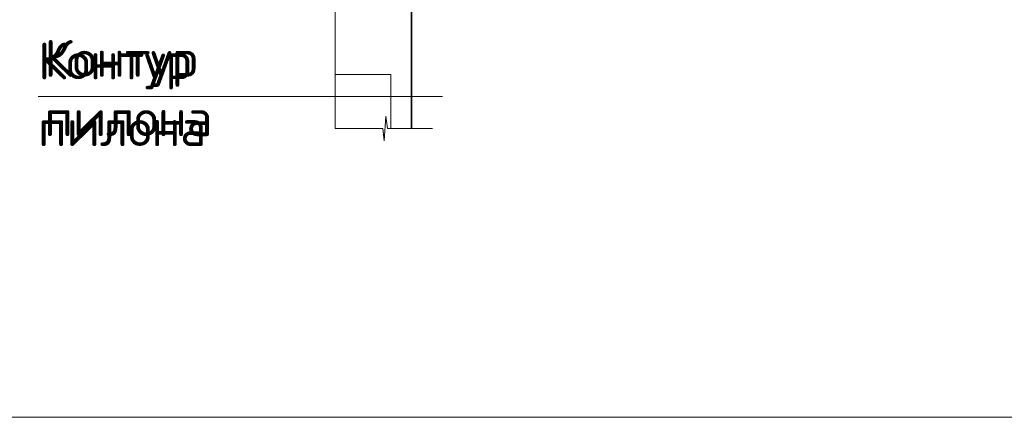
# Model space of a CAD drawing. Header units: metres. Extents: x -38 to 107, y -15 to 21.
# Tile 75 of 254: x 76.574 to 77.373, y 2.872 to 3.194. Entities that reach past the tile are written whole.
import ezdxf

# ---------------------------------------------------------------- set-up
doc = ezdxf.new("R2010")
doc.units = ezdxf.units.M
doc.layers.add('XR$5$Текст_ примечание', color=7, linetype='Continuous', lineweight=13)
pattern_1 = [(0, (0.15, 0.15), (0.075, 0.075), [0.075, -0.075]), (90, (0.15, 0.15), (-0.075, 0.075), [0.075, -0.075])]

# ---------------------------------------------------------------- blocks, each defined once
blk = doc.blocks.new('ЭЛЕМЕНТ_УЗОРА_9')
at = {"color": 7, "linetype": 'Continuous', "lineweight": 13, "transparency": 33554687}
blk.add_line((76.82986, 3.54913), (76.82986, 3.54913), dxfattribs=at)
for points in [[(76.82986, 3.32759), (76.82986, 3.43592), (76.83986, 3.43902), (76.81986, 3.44323), (76.82986, 3.44678), (76.82986, 3.54913)], [(76.82986, 3.10605), (76.82986, 3.21438), (76.83986, 3.21748), (76.81986, 3.22169), (76.82986, 3.22524), (76.82986, 3.32759)]]:
    blk.add_lwpolyline(points, dxfattribs=at)
blk = doc.blocks.new('ЭЛЕМЕНТ_УЗОРА_12')
at = {"color": 7, "linetype": 'Continuous', "lineweight": 13, "transparency": 33554687}
blk.add_line((76.90886, 3.10605), (76.90886, 3.10605), dxfattribs=at)
blk.add_lwpolyline([(76.82986, 3.10605), (76.86849, 3.10605), (76.8696, 3.09605), (76.8711, 3.11605), (76.87236, 3.10605), (76.90886, 3.10605)], dxfattribs=at)
blk = doc.blocks.new('ЭЛЕМЕНТ_УЗОРА_28')
at = {"color": 7, "linetype": 'Continuous', "lineweight": 13, "transparency": 33554687}
blk.add_line((76.82986, 3.54913), (76.82986, 3.54913), dxfattribs=at)
for points in [[(76.82986, 3.32759), (76.82986, 3.43592), (76.83986, 3.43902), (76.81986, 3.44323), (76.82986, 3.44678), (76.82986, 3.54913)], [(76.82986, 3.10605), (76.82986, 3.21438), (76.83986, 3.21748), (76.81986, 3.22169), (76.82986, 3.22524), (76.82986, 3.32759)]]:
    blk.add_lwpolyline(points, dxfattribs=at)
blk = doc.blocks.new('ЭЛЕМЕНТ_УЗОРА_31')
at = {"color": 7, "linetype": 'Continuous', "lineweight": 13, "transparency": 33554687}
blk.add_line((76.90886, 3.10605), (76.90886, 3.10605), dxfattribs=at)
blk.add_lwpolyline([(76.82986, 3.10605), (76.86849, 3.10605), (76.8696, 3.09605), (76.8711, 3.11605), (76.87236, 3.10605), (76.90886, 3.10605)], dxfattribs=at)
blk = doc.blocks.new('ЭЛЕМЕНТ_УЗОРА_49')
at = {"color": 7, "linetype": 'Continuous', "lineweight": 13, "transparency": 33554687}
blk.add_line((76.82986, 3.54913), (76.82986, 3.54913), dxfattribs=at)
for points in [[(76.82986, 3.32759), (76.82986, 3.43592), (76.83986, 3.43902), (76.81986, 3.44323), (76.82986, 3.44678), (76.82986, 3.54913)], [(76.82986, 3.10605), (76.82986, 3.21438), (76.83986, 3.21748), (76.81986, 3.22169), (76.82986, 3.22524), (76.82986, 3.32759)]]:
    blk.add_lwpolyline(points, dxfattribs=at)
blk = doc.blocks.new('ЭЛЕМЕНТ_УЗОРА_52')
at = {"color": 7, "linetype": 'Continuous', "lineweight": 13, "transparency": 33554687}
blk.add_line((76.90886, 3.10605), (76.90886, 3.10605), dxfattribs=at)
blk.add_lwpolyline([(76.82986, 3.10605), (76.86849, 3.10605), (76.8696, 3.09605), (76.8711, 3.11605), (76.87236, 3.10605), (76.90886, 3.10605)], dxfattribs=at)

msp = doc.modelspace()

# ---------------------------------------------------------------- hatches: boundary and pattern name
at = {"linetype": 'Continuous', "lineweight": 13, "transparency": 33554687}
h = msp.add_hatch(dxfattribs=at)
h.set_pattern_fill('____', scale=0.075, style=0, pattern_type=2)
h.set_pattern_definition(pattern_1)
h.paths.add_polyline_path([(76.89186, 3.22759), (76.82986, 3.22759), (76.82986, 3.10605), (76.89186, 3.10605)], flags=0)
h = msp.add_hatch(dxfattribs=at)
h.set_pattern_fill('____', scale=0.075, style=0, pattern_type=2)
h.set_pattern_definition(pattern_1)
h.paths.add_polyline_path([(76.89186, 3.22759), (76.82986, 3.22759), (76.82986, 3.10605), (76.89186, 3.10605)], flags=0)
h = msp.add_hatch(dxfattribs=at)
h.set_pattern_fill('____', scale=0.075, style=0, pattern_type=2)
h.set_pattern_definition(pattern_1)
h.paths.add_polyline_path([(76.89186, 3.22759), (76.82986, 3.22759), (76.82986, 3.10605), (76.89186, 3.10605)], flags=0)

# ---------------------------------------------------------------- linework, layer by layer
at = {"color": 7, "linetype": 'Continuous', "lineweight": 35, "transparency": 33554687}
msp.add_line((76.89186, 3.22759), (76.89186, 3.10605), dxfattribs=at)
msp.add_line((76.89186, 3.22759), (76.89186, 3.10605), dxfattribs=at)
msp.add_line((76.89186, 3.22759), (76.89186, 3.10605), dxfattribs=at)
at = {"color": 7, "linetype": 'Continuous', "lineweight": 13, "transparency": 33554687}
for q in [(76.91686, 3.13202), (76.91686, 3.13202), (76.89186, 3.13202)]:
    msp.add_line((76.58862, 3.13202), q, dxfattribs=at)
at = {"layer": 'XR$5$Текст_ примечание', "color": 7, "linetype": 'Continuous', "lineweight": 13, "transparency": 33554687}
msp.add_line((86.41979, 2.87171), (67.91979, 2.87171), dxfattribs=at)

# ---------------------------------------------------------------- block references
at = {"color": 7, "linetype": 'Continuous', "lineweight": 13, "transparency": 33554687}
for name in ['ЭЛЕМЕНТ_УЗОРА_9', 'ЭЛЕМЕНТ_УЗОРА_28', 'ЭЛЕМЕНТ_УЗОРА_49', 'ЭЛЕМЕНТ_УЗОРА_12', 'ЭЛЕМЕНТ_УЗОРА_31', 'ЭЛЕМЕНТ_УЗОРА_52']:
    msp.add_blockref(name, (0, 0), dxfattribs=at)

# ---------------------------------------------------------------- texts
at = {"color": 7, "linetype": 'Continuous', "lineweight": 13, "transparency": 33554687, "char_height": 0.03, "width": 0.146025, "attachment_point": 1}
for insert, line_spacing_factor in [((76.58862, 3.17609), 1.084337), ((76.58862, 3.17609), 1.084337), ((76.59373, 3.17813), 0.963855)]:
    msp.add_mtext('\\A1;{\\fISOCPEUR|i0|b0;\\H0.030000;\\W1.000000;\\C7;Контур}\\P{\\fISOCPEUR|i0|b0;\\H0.030000;\\W1.000000;\\C7;пилона}\\P', dxfattribs=dict(at, insert=insert, line_spacing_factor=line_spacing_factor))

doc.saveas('drawing.dxf')
